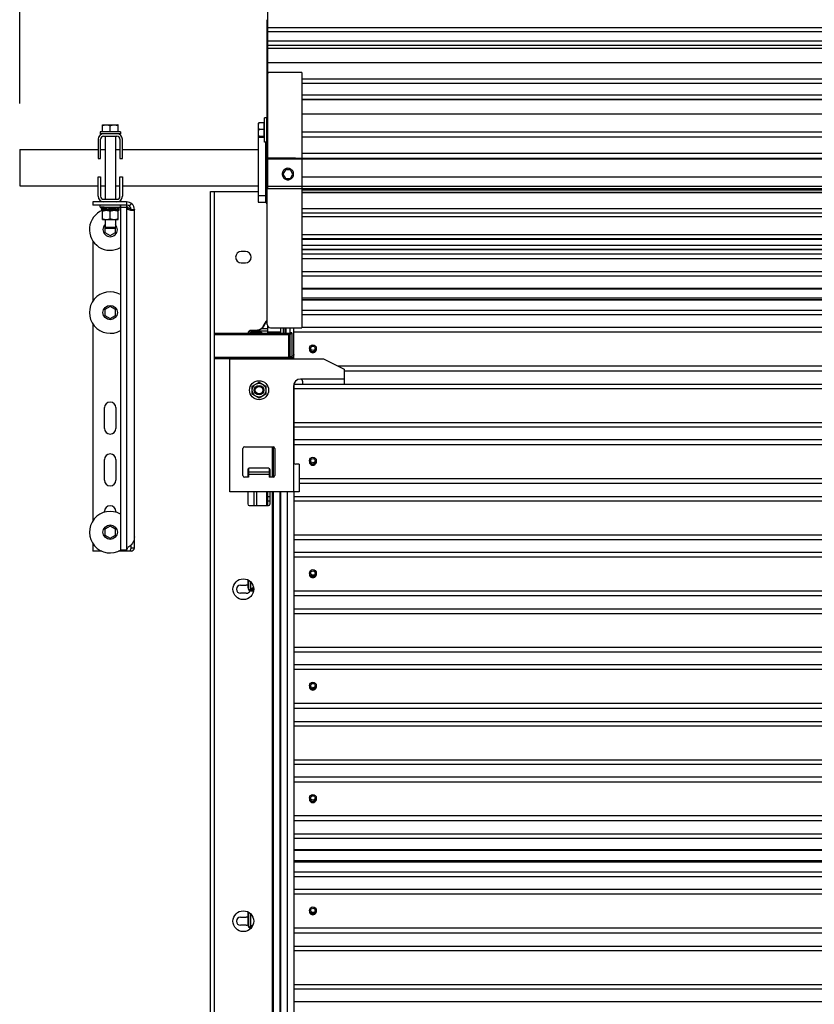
# Model space of a CAD drawing. Header units: inches. Extents: x 170 to 197.4, y 234.4 to 247.7.
# Tile 5 of 21: x 176.6 to 177.7, y 243.6 to 245. Entities that reach past the tile are written whole.
import ezdxf

# ---------------------------------------------------------------- set-up
doc = ezdxf.new("R2010")
doc.units = ezdxf.units.IN
doc.header["$LTSCALE"] = 0.25
doc.header["$MEASUREMENT"] = 0
doc.layers.add('780CD', color=7, linetype='Continuous')
doc.layers.add('ANNOTATIONS', color=1, linetype='Continuous')
doc.styles.add('ARIAL', font='arial.ttf', dxfattribs={"height": 0.09375})
doc.styles.get("Standard").update_dxf_attribs({"font": 'romans.shx'})
doc.dimstyles.new('DIMSTYLE_6', dxfattribs={"dimtxt": 0.0625, "dimasz": 0.15, "dimexe": 0.18, "dimexo": 0.0625, "dimgap": 0.09, "dimtad": 0, "dimtih": 1, "dimtoh": 1, "dimlfac": 26.666667, "dimzin": 4, "dimdsep": 46, "dimtxsty": 'Standard', "dimcen": 0.09, "dimadec": 0, "dimazin": 0, "dimtp": 0.01, "dimtm": 0.01, "dimtfac": 1, "dimtofl": 0, "dimtmove": 0, "dimatfit": 3, "dimfxl": 1, "dimtolj": 1, "dimtzin": 4, "dimarcsym": 0})

# ---------------------------------------------------------------- blocks, each defined once
blk = doc.blocks.new('*D7')
at = {"layer": 'ANNOTATIONS', "color": 0, "linetype": 'Continuous', "lineweight": -2, "transparency": 16777216}
for p, q in [((176.6376, 244.8372), (176.6376, 245.8185)), ((181.8876, 244.8372), (181.8876, 245.8185)), ((176.7876, 245.6385), (178.4734, 245.6385)), ((181.7376, 245.6385), (180.0519, 245.6385))]:
    blk.add_line(p, q, dxfattribs=at)
at = {"layer": 'ANNOTATIONS', "color": 0, "linetype": 'Continuous', "transparency": 16777216}
for points in [[(176.7876, 245.6635), (176.7876, 245.6135), (176.6376, 245.6385)], [(181.7376, 245.6635), (181.7376, 245.6135), (181.8876, 245.6385)]]:
    blk.add_solid(points, dxfattribs=at)
at = {"layer": 'defpoints', "color": 0, "linetype": 'Continuous', "transparency": 16777216}
for p in [(181.8876, 245.6385), (176.6376, 244.7747), (181.8876, 244.7747)]:
    blk.add_point(p, dxfattribs=at)
at = {"layer": 'ANNOTATIONS', "color": 0, "linetype": 'Continuous', "transparency": 16777216, "insert": (179.2626, 245.6385), "char_height": 0.09375, "attachment_point": 5, "style": 'ARIAL'}
blk.add_mtext('\\A1;OPENING WIDTH + 20"        ', dxfattribs=at)

msp = doc.modelspace()

# ---------------------------------------------------------------- linework, layer by layer
at = {"layer": '780CD', "linetype": 'Continuous'}
for p, q in [((176.974, 244.72147), (176.974, 245.12602)), ((176.97297, 244.53762), (176.97297, 244.95083)), ((181.55125, 244.93988), (176.974, 244.93988)), ((181.55125, 244.93457), (176.974, 244.93457)), ((181.55125, 244.92174), (176.974, 244.92174)), ((181.55125, 244.91607), (176.974, 244.91607)), ((176.974, 244.91243), (181.55125, 244.91243)), ((176.974, 244.89273), (181.55125, 244.89273)), ((177.01984, 244.87915), (177.01984, 244.53322)), ((179.25325, 244.87038), (177.01984, 244.87038)), ((179.25325, 244.86418), (177.01984, 244.86418)), ((179.25325, 244.8485), (177.01984, 244.8485)), ((179.25325, 244.8427), (177.01984, 244.8427)), ((177.01984, 244.84245), (179.25325, 244.84245)), ((177.01984, 244.82315), (179.25325, 244.82315)), ((176.74973, 244.80829), (176.74982, 244.80834)), ((176.74973, 244.79922), (176.74973, 244.80829)), ((176.74982, 244.80834), (176.77082, 244.80834)), ((176.76032, 244.79922), (176.76032, 244.80736)), ((176.77091, 244.80829), (176.77082, 244.80834)), ((176.77091, 244.79922), (176.77091, 244.80829)), ((176.96118, 244.81061), (176.96112, 244.8105)), ((176.96112, 244.79187), (176.96112, 244.8105)), ((176.96903, 244.811), (176.96198, 244.811)), ((176.96903, 244.79137), (176.96903, 244.811)), ((176.96903, 244.81056), (176.96959, 244.81056)), ((176.96959, 244.78478), (176.96959, 244.81759)), ((176.9727, 244.81759), (176.96959, 244.81759)), ((176.9727, 244.78478), (176.9727, 244.81759)), ((176.9727, 244.80704), (176.97297, 244.80704)), ((176.74656, 244.79866), (176.74656, 244.79622)), ((176.77408, 244.79866), (176.74656, 244.79866)), ((176.75131, 244.79622), (176.74656, 244.79622)), ((176.74973, 244.79922), (176.77091, 244.79922)), ((176.74978, 244.79922), (176.74978, 244.79866)), ((176.76932, 244.79622), (176.75132, 244.79622)), ((176.75132, 244.79285), (176.76932, 244.79285)), ((176.75329, 244.79285), (176.75329, 244.70735)), ((176.76735, 244.79285), (176.76735, 244.70735)), ((176.77408, 244.79622), (176.76933, 244.79622)), ((176.77086, 244.79922), (176.77086, 244.79866)), ((176.77408, 244.79866), (176.77408, 244.79622)), ((176.96097, 244.79675), (176.96097, 244.70345)), ((176.96097, 244.79675), (176.96112, 244.79675)), ((176.96903, 244.8021), (176.96198, 244.8021)), ((176.96903, 244.79232), (176.96198, 244.79232)), ((176.9727, 244.79532), (176.97297, 244.79532)), ((179.25325, 244.79839), (177.01984, 244.79839)), ((176.74382, 244.78872), (176.74382, 244.76247)), ((176.7472, 244.76247), (176.7472, 244.78872)), ((176.77345, 244.78872), (176.77345, 244.76247)), ((176.77682, 244.76247), (176.77682, 244.78872)), ((176.96118, 244.79176), (176.96112, 244.79187)), ((176.96903, 244.79137), (176.96198, 244.79137)), ((176.96903, 244.79181), (176.96959, 244.79181)), ((176.9727, 244.78478), (176.96959, 244.78478)), ((176.97072, 244.78478), (176.97072, 244.70345)), ((179.25325, 244.79181), (177.01984, 244.79181)), ((176.63762, 244.77472), (176.63762, 244.72548)), ((176.63762, 244.77472), (176.74382, 244.77472)), ((176.7472, 244.77472), (176.75329, 244.77472)), ((176.76735, 244.77472), (176.77345, 244.77472)), ((176.77682, 244.77472), (176.96097, 244.77472)), ((179.25325, 244.76962), (177.01984, 244.76962)), ((176.74382, 244.76247), (176.7472, 244.76247)), ((176.77345, 244.76247), (176.77682, 244.76247)), ((176.974, 244.76371), (177.0115, 244.76371)), ((179.25325, 244.76258), (176.974, 244.76258)), ((176.974, 244.76234), (179.25325, 244.76234)), ((177.0115, 244.76371), (177.0115, 244.76275)), ((176.99771, 244.7475), (176.99433, 244.74164)), ((176.99771, 244.74734), (176.99433, 244.74148)), ((176.99433, 244.74164), (176.99433, 244.74148)), ((176.99433, 244.74148), (176.99771, 244.73563)), ((176.99771, 244.7475), (176.99771, 244.74734)), ((177.00447, 244.7475), (176.99771, 244.7475)), ((177.00447, 244.74734), (176.99771, 244.74734)), ((177.00447, 244.7475), (177.00447, 244.74734)), ((177.00786, 244.74164), (177.00447, 244.7475)), ((177.00786, 244.74148), (177.00447, 244.74734)), ((177.00447, 244.73563), (177.00786, 244.74148)), ((177.00786, 244.74164), (177.00786, 244.74148)), ((176.74382, 244.71147), (176.74382, 244.73772)), ((176.74382, 244.73772), (176.7472, 244.73772)), ((176.7472, 244.73772), (176.7472, 244.71147)), ((176.77345, 244.71147), (176.77345, 244.73772)), ((176.77345, 244.73772), (176.77682, 244.73772)), ((176.77682, 244.73772), (176.77682, 244.71147)), ((176.99771, 244.73563), (177.00447, 244.73563)), ((177.01984, 244.73773), (179.25325, 244.73773)), ((176.63762, 244.72548), (176.74382, 244.72548)), ((176.7472, 244.72548), (176.75329, 244.72548)), ((176.76735, 244.72548), (176.77345, 244.72548)), ((176.77682, 244.72548), (176.96097, 244.72548)), ((176.89618, 239.90388), (176.89618, 244.71794)), ((176.89618, 244.71794), (176.96097, 244.71794)), ((176.90181, 239.90388), (176.90181, 244.71794)), ((179.25325, 244.72462), (176.974, 244.72462)), ((179.25325, 244.72147), (176.974, 244.72147)), ((179.25325, 244.71974), (177.01984, 244.71974)), ((179.25325, 244.71679), (177.01984, 244.71679)), ((177.01984, 244.7166), (179.25325, 244.7166)), ((176.73681, 244.70388), (176.73681, 244.69938)), ((176.78256, 244.70388), (176.73681, 244.70388)), ((176.78256, 244.69938), (176.73681, 244.69938)), ((176.74656, 244.69694), (176.74656, 244.69938)), ((176.75132, 244.70735), (176.76932, 244.70735)), ((176.76932, 244.70397), (176.75132, 244.70397)), ((176.75329, 244.70397), (176.75329, 244.70388)), ((176.76735, 244.70397), (176.76735, 244.70388)), ((176.77408, 244.69694), (176.77408, 244.69938)), ((176.77431, 244.69935), (176.77431, 244.23232)), ((176.78256, 244.70388), (176.78256, 244.69938)), ((176.78256, 244.69935), (176.78256, 244.23044)), ((176.78634, 244.69804), (176.78918, 244.70153)), ((176.97072, 244.71189), (176.96097, 244.71189)), ((176.96097, 244.70345), (176.97072, 244.70345)), ((176.97297, 244.71004), (176.97295, 244.71028)), ((176.74656, 244.69694), (176.77408, 244.69694)), ((176.74806, 244.69621), (176.74806, 244.69434)), ((176.74977, 244.69252), (176.74982, 244.69256)), ((176.74977, 244.67995), (176.74977, 244.69252)), ((176.74982, 244.69256), (176.77221, 244.69256)), ((176.75329, 244.69694), (176.75329, 244.69643)), ((176.75329, 244.69354), (176.75329, 244.69256)), ((176.76032, 244.68089), (176.76032, 244.69158)), ((176.76735, 244.69694), (176.76735, 244.6956)), ((176.76735, 244.69272), (176.76735, 244.69256)), ((176.76748, 244.69694), (176.76748, 244.69574)), ((176.77088, 244.69252), (176.77082, 244.69256)), ((176.77088, 244.67995), (176.77088, 244.69252)), ((176.7712, 244.69537), (176.77221, 244.69537)), ((176.77258, 244.69574), (176.77258, 244.69694)), ((176.77258, 244.69574), (176.77258, 244.69574)), ((176.77258, 244.69293), (176.77258, 244.69481)), ((176.78256, 244.69617), (176.77431, 244.69617)), ((176.78421, 244.69347), (176.7835, 244.69662)), ((176.78856, 244.69338), (176.79306, 244.69338)), ((176.79306, 244.2351), (176.79306, 244.69338)), ((177.01984, 244.69479), (179.25325, 244.69479)), ((179.25325, 244.68873), (177.01984, 244.68873)), ((176.74982, 244.67992), (176.74977, 244.67995)), ((176.74982, 244.67992), (176.77082, 244.67992)), ((176.75329, 244.67992), (176.75329, 244.66915)), ((176.76735, 244.67992), (176.76735, 244.66915)), ((176.77082, 244.67992), (176.77088, 244.67995)), ((179.25325, 244.68342), (177.01984, 244.68342)), ((176.75329, 244.67048), (176.75322, 244.67044)), ((176.75322, 244.67044), (176.75322, 244.66232)), ((176.75322, 244.66232), (176.76025, 244.65826)), ((176.75329, 244.66915), (176.75446, 244.66797)), ((176.76735, 244.66915), (176.75329, 244.66915)), ((176.76618, 244.66797), (176.75446, 244.66797)), ((176.76025, 244.65826), (176.76728, 244.66232)), ((176.76735, 244.66915), (176.76618, 244.66797)), ((176.76728, 244.66232), (176.76728, 244.66907)), ((179.25325, 244.65926), (177.01984, 244.65926)), ((176.73681, 244.65088), (176.73681, 244.56938)), ((179.25325, 244.65359), (177.01984, 244.65359)), ((177.01984, 244.65345), (179.25325, 244.65345)), ((176.94358, 244.63657), (176.93786, 244.63657)), ((177.01984, 244.64543), (179.25325, 244.64543)), ((179.25325, 244.63944), (177.01984, 244.63944)), ((177.01984, 244.63917), (179.25325, 244.63917)), ((179.25325, 244.63323), (177.01984, 244.63323)), ((176.93786, 244.62119), (176.94358, 244.62119)), ((179.25325, 244.6267), (177.01984, 244.6267)), ((179.25325, 244.60909), (177.01984, 244.60909)), ((179.25325, 244.603), (177.01984, 244.603)), ((177.01984, 244.58679), (179.25325, 244.58679)), ((179.25325, 244.58561), (177.01984, 244.58561)), ((179.25325, 244.57353), (177.01984, 244.57353)), ((177.01984, 244.5716), (179.25325, 244.5716)), ((177.01984, 244.571), (179.25325, 244.571)), ((176.76025, 244.562), (176.75322, 244.55794)), ((176.75322, 244.55794), (176.75322, 244.54982)), ((176.76728, 244.55794), (176.76025, 244.562)), ((176.76728, 244.54982), (176.76728, 244.55794)), ((177.01984, 244.55732), (179.25325, 244.55732)), ((176.75322, 244.54982), (176.76025, 244.54576)), ((176.76025, 244.54576), (176.76728, 244.54982)), ((176.97139, 244.54186), (176.9673, 244.53482)), ((176.97204, 244.54201), (176.96795, 244.53498)), ((177.01984, 244.55122), (179.25325, 244.55122)), ((176.73681, 244.53838), (176.73681, 244.27173)), ((177.0018, 244.52542), (176.90181, 244.52542)), ((176.94963, 244.52845), (176.94926, 244.5291)), ((176.974, 244.52845), (176.94963, 244.52845)), ((176.95104, 244.52542), (176.95104, 244.52713)), ((176.95104, 244.52713), (176.96532, 244.52713)), ((176.9515, 244.52905), (176.9515, 244.5297)), ((176.95862, 244.5297), (176.9515, 244.5297)), ((176.95862, 244.52905), (176.9515, 244.52905)), ((176.95406, 244.52618), (176.96235, 244.52618)), ((176.95862, 244.52905), (176.95862, 244.5297)), ((176.974, 244.53163), (176.96495, 244.53163)), ((176.96532, 244.52713), (176.96532, 244.52542)), ((176.974, 244.52542), (176.974, 244.5348)), ((176.97555, 244.53361), (176.974, 244.53361)), ((176.99172, 244.52709), (176.974, 244.52709)), ((176.97737, 244.53322), (177.01984, 244.53322)), ((176.99172, 244.52542), (176.99172, 244.53322)), ((176.99509, 244.52542), (176.99509, 244.53326)), ((176.99715, 244.53322), (176.99715, 244.52542)), ((176.99865, 244.52542), (176.99865, 244.53322)), ((177.0018, 244.52542), (177.0018, 244.49284)), ((177.00634, 244.52628), (177.00353, 244.52628)), ((177.004, 244.49435), (177.004, 244.53322)), ((177.00634, 244.52628), (177.00634, 244.49511)), ((177.00934, 244.49107), (177.00934, 244.53322)), ((181.5174, 244.52709), (177.00934, 244.52709)), ((179.25325, 244.53361), (177.01984, 244.53361)), ((176.90181, 244.52401), (177.0018, 244.52401)), ((177.00634, 244.49284), (176.90181, 244.49284)), ((176.90181, 244.49144), (176.9801, 244.49144)), ((176.92243, 244.31107), (176.92243, 244.49107)), ((176.92243, 244.49107), (177.04918, 244.49107)), ((176.9801, 244.49107), (176.9801, 244.49255)), ((176.98178, 244.49107), (176.98178, 244.49257)), ((176.99069, 244.49107), (176.99069, 244.49267)), ((176.99154, 244.49107), (176.99154, 244.49268)), ((177.00072, 244.49107), (177.00072, 244.49278)), ((177.00607, 244.49434), (177.00573, 244.49398)), ((177.00634, 244.49425), (177.00599, 244.49425)), ((177.00667, 244.49471), (177.00626, 244.49461)), ((177.00634, 244.49284), (177.00634, 244.49425)), ((177.00634, 244.49294), (177.00934, 244.49294)), ((177.04918, 244.49107), (177.07731, 244.47701)), ((181.45614, 244.48111), (177.0691, 244.48111)), ((177.07731, 244.47701), (177.07731, 244.45623)), ((181.44793, 244.47459), (177.07731, 244.47459)), ((176.95259, 244.45405), (176.96196, 244.45946)), ((176.96196, 244.45946), (176.97133, 244.45405)), ((177.07731, 244.46369), (177.01806, 244.46369)), ((177.02106, 244.46069), (177.02106, 244.45623)), ((176.95259, 244.44323), (176.95259, 244.45405)), ((176.97133, 244.45405), (176.97133, 244.44323)), ((177.00868, 244.45432), (177.00868, 244.31107)), ((177.00934, 244.45756), (177.00934, 244.34972)), ((177.00934, 244.45698), (177.02106, 244.45698)), ((177.00934, 244.45088), (181.51656, 244.45088)), ((177.07731, 244.45623), (177.02106, 244.45623)), ((177.07731, 244.45698), (181.44793, 244.45698)), ((176.96196, 244.43782), (176.95259, 244.44323)), ((176.97133, 244.44323), (176.96196, 244.43782)), ((176.75263, 244.39685), (176.75263, 244.42497)), ((176.76786, 244.42497), (176.76786, 244.39685)), ((177.00934, 244.40492), (181.51656, 244.40492)), ((177.00934, 244.39882), (181.51656, 244.39882)), ((181.51656, 244.38121), (177.00934, 244.38121)), ((176.94025, 244.33286), (176.94025, 244.36961)), ((176.9425, 244.37186), (176.98112, 244.37186)), ((176.9801, 244.33061), (176.9801, 244.37186)), ((176.98178, 244.33071), (176.98178, 244.37175)), ((176.98337, 244.36961), (176.98337, 244.33286)), ((181.51656, 244.37469), (177.00934, 244.37469)), ((176.75263, 244.32654), (176.75263, 244.35466)), ((176.76786, 244.35466), (176.76786, 244.32654)), ((176.94658, 244.34051), (176.94658, 244.33061)), ((176.947, 244.34181), (176.947, 244.33342)), ((176.94775, 244.34247), (176.94775, 244.33061)), ((176.97479, 244.34276), (176.94883, 244.34276)), ((176.97587, 244.34247), (176.97587, 244.33061)), ((176.97704, 244.33061), (176.97704, 244.34051)), ((177.01615, 244.34857), (177.01168, 244.34857)), ((177.01615, 244.34857), (177.01615, 244.31107)), ((176.94775, 244.33061), (176.9425, 244.33061)), ((176.94775, 244.33342), (176.947, 244.33342)), ((176.97587, 244.33754), (176.94775, 244.33754)), ((176.97587, 244.33436), (176.94775, 244.33436)), ((176.98112, 244.33061), (176.97587, 244.33061)), ((181.5091, 244.32871), (177.01615, 244.32871)), ((181.5091, 244.32219), (177.01615, 244.32219)), ((177.01615, 244.31107), (176.92243, 244.31107)), ((176.94658, 244.31107), (176.94658, 244.29438)), ((176.9552, 244.29213), (176.9552, 244.31107)), ((176.9591, 244.29213), (176.9591, 244.31107)), ((176.97276, 244.29213), (176.97276, 244.31107)), ((176.974, 244.29213), (176.974, 244.31107)), ((176.974, 244.30458), (176.97704, 244.30458)), ((176.97704, 244.29438), (176.97704, 244.31107)), ((176.9801, 239.90388), (176.9801, 244.31107)), ((176.98178, 239.90388), (176.98178, 244.31107)), ((176.99069, 239.90388), (176.99069, 244.31107)), ((176.99154, 239.90388), (176.99154, 244.31107)), ((177.00072, 239.90388), (177.00072, 244.31107)), ((177.00934, 244.31107), (177.00934, 239.90388)), ((177.00934, 244.30458), (181.5174, 244.30458)), ((176.94883, 244.29213), (176.97479, 244.29213)), ((176.974, 244.29848), (176.97704, 244.29848)), ((177.00934, 244.29848), (181.5174, 244.29848)), ((176.75263, 244.28328), (176.75263, 244.28435)), ((176.76786, 244.28435), (176.76786, 244.28328)), ((176.76025, 244.26434), (176.75322, 244.26028)), ((176.75322, 244.26028), (176.75322, 244.25217)), ((176.76728, 244.26028), (176.76025, 244.26434)), ((176.76728, 244.25217), (176.76728, 244.26028)), ((176.75322, 244.25217), (176.76025, 244.24811)), ((176.76025, 244.24811), (176.76728, 244.25217)), ((177.00934, 244.25252), (181.5174, 244.25252)), ((177.00934, 244.24642), (181.5174, 244.24642)), ((176.73681, 244.24072), (176.73681, 244.23044)), ((176.77431, 244.23232), (176.78256, 244.23232)), ((176.78856, 244.2351), (176.78856, 244.23892)), ((176.78856, 244.2351), (176.79306, 244.2351)), ((176.74909, 244.23044), (176.73681, 244.23044)), ((176.78918, 244.23044), (176.7714, 244.23044)), ((181.5174, 244.22881), (177.00934, 244.22881)), ((181.5174, 244.22229), (177.00934, 244.22229)), ((176.9368, 244.18432), (176.94467, 244.18432)), ((176.947, 244.19143), (176.947, 244.18102)), ((176.94775, 244.18102), (176.947, 244.18102)), ((176.94775, 244.19106), (176.94775, 244.18102)), ((176.95104, 244.17908), (176.95104, 244.18839)), ((176.95477, 244.17908), (176.95104, 244.17908)), ((176.9547, 244.18004), (176.95406, 244.18004)), ((176.94467, 244.17344), (176.9368, 244.17344)), ((176.94963, 244.17776), (176.94926, 244.17711)), ((176.95471, 244.17776), (176.94963, 244.17776)), ((176.9515, 244.17717), (176.9515, 244.17652)), ((176.9515, 244.17717), (176.95467, 244.17717)), ((176.9515, 244.17652), (176.95455, 244.17652)), ((181.5174, 244.17631), (177.00934, 244.17631)), ((181.5174, 244.16979), (177.00934, 244.16979)), ((177.00934, 244.15218), (181.5174, 244.15218)), ((177.00934, 244.14608), (181.5174, 244.14608)), ((177.00934, 244.10012), (181.5174, 244.10012)), ((177.00934, 244.09402), (181.5174, 244.09402)), ((181.5174, 244.07641), (177.00934, 244.07641)), ((181.5174, 244.06989), (177.00934, 244.06989)), ((181.5174, 244.02391), (177.00934, 244.02391)), ((181.5174, 244.01739), (177.00934, 244.01739)), ((177.00934, 243.99978), (181.5174, 243.99978)), ((177.00934, 243.99368), (181.5174, 243.99368)), ((177.00934, 243.94772), (181.5174, 243.94772)), ((177.00934, 243.94162), (181.5174, 243.94162)), ((181.5174, 243.92401), (177.00934, 243.92401)), ((181.5174, 243.91749), (177.00934, 243.91749)), ((181.5174, 243.87151), (177.00934, 243.87151)), ((181.5174, 243.86499), (177.00934, 243.86499)), ((177.00934, 243.84738), (181.5174, 243.84738)), ((177.00934, 243.84128), (181.5174, 243.84128)), ((177.00934, 243.82597), (181.5174, 243.82597)), ((177.00934, 243.82507), (181.5174, 243.82507)), ((177.00934, 243.81108), (181.5174, 243.81108)), ((177.00934, 243.80988), (181.5174, 243.80988)), ((177.00934, 243.80928), (181.5174, 243.80928)), ((177.00934, 243.7956), (181.5174, 243.7956)), ((177.00934, 243.7895), (181.5174, 243.7895)), ((181.5174, 243.7719), (177.00934, 243.7719)), ((181.5174, 243.76537), (177.00934, 243.76537)), ((176.947, 243.74143), (176.947, 243.72382)), ((176.94775, 243.74106), (176.94775, 243.72382)), ((176.95104, 243.72188), (176.95104, 243.73839)), ((176.9368, 243.73432), (176.94467, 243.73432)), ((176.94467, 243.72344), (176.9368, 243.72344)), ((176.94775, 243.72382), (176.947, 243.72382)), ((176.94963, 243.72056), (176.94926, 243.71991)), ((176.95204, 243.72056), (176.94963, 243.72056)), ((176.95291, 243.72188), (176.95104, 243.72188)), ((176.9515, 243.71997), (176.9515, 243.71989)), ((176.9515, 243.71997), (176.95156, 243.71997)), ((181.5174, 243.71939), (177.00934, 243.71939)), ((181.5174, 243.71287), (177.00934, 243.71287)), ((177.00934, 243.69526), (181.5174, 243.69526)), ((177.00934, 243.68916), (181.5174, 243.68916)), ((177.00934, 243.6432), (181.5174, 243.6432)), ((177.00934, 243.6371), (181.5174, 243.6371)), ((181.5174, 243.6195), (177.00934, 243.6195))]:
    msp.add_line(p, q, dxfattribs=at)
at = {"layer": '780CD'}
msp.add_line((177.01984, 244.87915), (176.974, 244.87915), dxfattribs=at)
at = {"layer": '780CD', "linetype": 'Continuous'}
for points in [[(177.00109, 244.7494), (176.99999, 244.74932), (176.9989, 244.74908), (176.99787, 244.7487), (176.99689, 244.74817), (176.99601, 244.7475), (176.99522, 244.74672), (176.99456, 244.74583), (176.99403, 244.74486), (176.99364, 244.74383), (176.99341, 244.74274), (176.99333, 244.74164)], [(176.99333, 244.74164), (176.99341, 244.74054), (176.99364, 244.73945), (176.99403, 244.73842), (176.99456, 244.73745), (176.99522, 244.73656), (176.99601, 244.73578), (176.99689, 244.73511), (176.99787, 244.73458), (176.9989, 244.7342), (176.99999, 244.73396), (177.00109, 244.73388)], [(177.00885, 244.74164), (177.00877, 244.74274), (177.00854, 244.74383), (177.00815, 244.74486), (177.00762, 244.74583), (177.00696, 244.74672), (177.00617, 244.7475), (177.00529, 244.74817), (177.00432, 244.7487), (177.00328, 244.74908), (177.0022, 244.74932), (177.00109, 244.7494)], [(177.00109, 244.73388), (177.0022, 244.73396), (177.00328, 244.7342), (177.00432, 244.73458), (177.00529, 244.73511), (177.00617, 244.73578), (177.00696, 244.73656), (177.00762, 244.73745), (177.00815, 244.73842), (177.00854, 244.73945), (177.00877, 244.74054), (177.00885, 244.74164)], [(176.97295, 244.71028), (176.97289, 244.71052), (176.97279, 244.71075), (176.97266, 244.71096), (176.9725, 244.71117), (176.97231, 244.71135), (176.97209, 244.71151), (176.97184, 244.71164), (176.97158, 244.71175), (176.9713, 244.71182), (176.97101, 244.71187), (176.97072, 244.71189)], [(177.00353, 244.52628), (177.0035, 244.52613), (177.00342, 244.52599), (177.0033, 244.52585), (177.00312, 244.52573), (177.00291, 244.52562), (177.00267, 244.52554), (177.00239, 244.52547), (177.0021, 244.52543), (177.0018, 244.52542)], [(177.00634, 244.52628), (177.00627, 244.52589), (177.00607, 244.52551), (177.00573, 244.52515), (177.00528, 244.52482), (177.00472, 244.52454), (177.00407, 244.52432)], [(177.00407, 244.52432), (177.00336, 244.52415), (177.00259, 244.52405), (177.0018, 244.52401)], [(177.00336, 244.49298), (177.00259, 244.49288), (177.0018, 244.49284)], [(177.00573, 244.49398), (177.00528, 244.49365), (177.00472, 244.49337), (177.00407, 244.49315), (177.00336, 244.49298)], [(177.00634, 244.49511), (177.00627, 244.49472), (177.00607, 244.49434)], [(177.00934, 244.49702), (177.00926, 244.49656), (177.00902, 244.49611), (177.00862, 244.49569), (177.00809, 244.4953), (177.00743, 244.49498), (177.00667, 244.49471)]]:
    msp.add_lwpolyline(points, dxfattribs=at)
for centre, radius in [((176.76025, 244.55388), 0.00975), ((177.03493, 244.50551), 0.00469), ((177.03493, 244.50551), 0.00293), ((176.96196, 244.44864), 0.0129), ((176.96196, 244.44864), 0.00932), ((176.96196, 244.44864), 0.00645), ((176.96196, 244.44864), 0.00586), ((176.96196, 244.44864), 0.00511), ((177.03493, 244.35311), 0.00469), ((177.03493, 244.35311), 0.00293), ((176.76025, 244.25622), 0.00975), ((177.03493, 244.20071), 0.00469), ((176.94072, 244.17888), 0.01406), ((177.03493, 244.20071), 0.00293), ((177.03493, 244.04831), 0.00469), ((177.03493, 244.04831), 0.00293), ((177.03493, 243.89591), 0.00469), ((177.03493, 243.89591), 0.00293), ((176.94072, 243.72888), 0.01406), ((177.03493, 243.74351), 0.00469), ((177.03493, 243.74351), 0.00293)]:
    msp.add_circle(centre, radius, dxfattribs=at)
for centre, radius, start, end in [((176.75132, 244.78872), 0.0075, 90, 180), ((176.75132, 244.78872), 0.00413, 90, 180), ((176.76932, 244.78872), 0.0075, 0, 90), ((176.76932, 244.78872), 0.00413, 0, 90), ((176.75132, 244.71147), 0.0075, 180, 270), ((176.75132, 244.71147), 0.00413, 180, 270), ((176.76932, 244.71147), 0.00413, 270, 0), ((176.76932, 244.71147), 0.0075, 270, 0), ((176.78256, 244.69338), 0.0105, 0, 90), ((176.78256, 244.69338), 0.006, 0, 90), ((176.97072, 244.7012), 0.00225, 0, 90), ((176.76025, 244.66638), 0.02813, 111.92789, 300.07409), ((176.76025, 244.66638), 0.02813, 104.62278, 111.72159), ((176.76025, 244.66638), 0.00975, 135.66256, 43.08835), ((176.93786, 244.62888), 0.00769, 90, 270), ((176.94358, 244.62888), 0.00769, 270, 90), ((176.76025, 244.55388), 0.02813, 59.92591, 300.07409), ((176.9515, 244.5252), 0.0045, 90, 177.00344), ((176.9515, 244.5252), 0.00375, 119.87004, 176.39622), ((176.97737, 244.53762), 0.00441, 180, 270), ((177.03493, 244.5041), 0.00476, 168.37467, 11.62533), ((177.03493, 244.50551), 0.00497, 196.38032, 343.61968), ((177.01806, 244.45432), 0.00937, 90, 180), ((177.01806, 244.46069), 0.003, 0, 90), ((176.76025, 244.42497), 0.00762, 0, 180), ((176.76025, 244.39685), 0.00762, 180, 0), ((176.9425, 244.36961), 0.00225, 90, 180), ((176.98112, 244.36961), 0.00225, 0, 90), ((176.76025, 244.35466), 0.00762, 0, 180), ((177.03493, 244.3517), 0.00476, 168.37467, 11.62533), ((176.94883, 244.34051), 0.00225, 90, 180), ((176.97479, 244.34051), 0.00225, 0, 90), ((177.01168, 244.35157), 0.003, 180, 270), ((177.03493, 244.35311), 0.00497, 196.38032, 343.61968), ((176.76025, 244.32654), 0.00762, 180, 0), ((176.9425, 244.33286), 0.00225, 180, 270), ((176.9515, 244.33342), 0.0045, 180, 213.46926), ((176.98112, 244.33286), 0.00225, 270, 0), ((176.76025, 244.28435), 0.00762, 0, 180), ((176.94883, 244.29438), 0.00225, 180, 270), ((176.97479, 244.29438), 0.00225, 270, 0), ((176.76025, 244.25622), 0.02813, 59.92591, 301.67069), ((177.03493, 244.1993), 0.00476, 168.37467, 11.62533), ((177.03493, 244.20071), 0.00497, 196.38032, 343.61968), ((176.9368, 244.17888), 0.00544, 90, 270), ((176.94467, 244.17888), 0.00544, 64.63568, 90), ((176.9515, 244.18102), 0.0045, 180, 270), ((176.9515, 244.18102), 0.00375, 180, 240.12996), ((176.94467, 244.17888), 0.00544, 270, 338.45945), ((177.03493, 244.0469), 0.00476, 168.37467, 11.62533), ((177.03493, 244.04831), 0.00497, 196.38032, 343.61968), ((177.03493, 243.8945), 0.00476, 168.37467, 11.62533), ((177.03493, 243.89591), 0.00497, 196.38032, 343.61968), ((177.03493, 243.74238), 0.00476, 169.47692, 10.52308), ((177.03493, 243.74351), 0.00497, 196.38032, 343.61968), ((176.9368, 243.72888), 0.00544, 90, 270), ((176.94467, 243.72888), 0.00544, 64.63568, 90), ((176.94467, 243.72888), 0.00544, 270, 295.36432), ((176.9515, 243.72382), 0.0045, 180, 264.01342), ((176.9515, 243.72382), 0.00375, 180, 240.12996)]:
    msp.add_arc(centre, radius, start, end, dxfattribs=at)
for points in [[(176.974, 244.87826), (176.97374, 244.87806), (176.97351, 244.87784), (176.97331, 244.87761), (176.97316, 244.87738), (176.97305, 244.87713), (176.97299, 244.87688), (176.97297, 244.87663)], [(176.97297, 244.87663), (176.97299, 244.87688), (176.97307, 244.87715), (176.97319, 244.87741), (176.97336, 244.87766), (176.97358, 244.87791), (176.97385, 244.87813), (176.97399, 244.87824)], [(176.97297, 244.8766), (176.97297, 244.87663)], [(176.74973, 244.80736), (176.75096, 244.80774), (176.75214, 244.80802), (176.7533, 244.80821), (176.75445, 244.8083), (176.75561, 244.8083), (176.75676, 244.80821), (176.75792, 244.80802), (176.7591, 244.80774), (176.76032, 244.80736)], [(176.76032, 244.80736), (176.76155, 244.80774), (176.76273, 244.80802), (176.76389, 244.80821), (176.76504, 244.8083), (176.76619, 244.8083), (176.76735, 244.80821), (176.76851, 244.80802), (176.76969, 244.80774), (176.77091, 244.80736)], [(176.96114, 244.80655), (176.96117, 244.80743), (176.96128, 244.80831), (176.96145, 244.80919), (176.96168, 244.81008), (176.96198, 244.811)], [(176.96114, 244.80653), (176.96114, 244.80655)], [(176.96198, 244.8021), (176.96168, 244.80303), (176.96145, 244.80392), (176.96128, 244.8048), (176.96117, 244.80568), (176.96114, 244.80653)], [(176.96198, 244.811), (176.96166, 244.81089), (176.96141, 244.81078), (176.96124, 244.81068), (176.96117, 244.8106)], [(176.96198, 244.79232), (176.96166, 244.79345), (176.96141, 244.79454), (176.96124, 244.79561), (176.96116, 244.79668), (176.96116, 244.79775), (176.96124, 244.79881), (176.96141, 244.79989), (176.96166, 244.80097), (176.96198, 244.8021)], [(176.96116, 244.7919), (176.96124, 244.792), (176.96141, 244.79211), (176.96166, 244.79221), (176.96198, 244.79232)], [(176.96117, 244.79177), (176.96116, 244.79179), (176.96116, 244.7919)], [(176.96198, 244.79137), (176.96166, 244.79148), (176.96141, 244.79159), (176.96124, 244.79169), (176.96117, 244.79177)], [(176.7835, 244.69662), (176.78319, 244.69751), (176.78288, 244.69843), (176.78256, 244.69935)], [(176.752, 244.69694), (176.75178, 244.69693), (176.75147, 244.69691), (176.75118, 244.6969), (176.75091, 244.69688), (176.75065, 244.69687), (176.75041, 244.69685), (176.75019, 244.69683), (176.74998, 244.69682), (176.74978, 244.6968), (176.74961, 244.69679), (176.74944, 244.69677), (176.74929, 244.69676), (176.74916, 244.69675), (176.74903, 244.69673), (176.74892, 244.69672), (176.74882, 244.69671), (176.74873, 244.69669), (176.74865, 244.69668), (176.74857, 244.69666), (176.74851, 244.69665), (176.74845, 244.69664), (176.74839, 244.69662), (176.74833, 244.6966), (176.74827, 244.69657), (176.7482, 244.69652), (176.74812, 244.69643), (176.74807, 244.69629), (176.74806, 244.69621)], [(176.75329, 244.69578), (176.75322, 244.69579), (176.75253, 244.69582), (176.75188, 244.69585), (176.75128, 244.69588), (176.75072, 244.69591), (176.7502, 244.69594), (176.74974, 244.69598), (176.74933, 244.69601), (176.74897, 244.69604), (176.74867, 244.69607), (176.74843, 244.6961), (176.74825, 244.69613), (176.74813, 244.69617), (176.74807, 244.6962), (176.74806, 244.69621)], [(176.74806, 244.69434), (176.74807, 244.69425), (176.74813, 244.69412), (176.7482, 244.69403), (176.74827, 244.69398), (176.74833, 244.69395), (176.74839, 244.69393), (176.74845, 244.69391), (176.74851, 244.6939), (176.74857, 244.69389), (176.74864, 244.69387), (176.74872, 244.69386), (176.74881, 244.69385), (176.74891, 244.69383), (176.74902, 244.69382), (176.74914, 244.69381), (176.74927, 244.69379), (176.74941, 244.69378), (176.74956, 244.69376), (176.74973, 244.69375), (176.74991, 244.69374), (176.7501, 244.69372), (176.75031, 244.69371), (176.75054, 244.69369), (176.75078, 244.69368), (176.75103, 244.69366), (176.7513, 244.69364), (176.75158, 244.69363), (176.75188, 244.69361), (176.7522, 244.6936), (176.75253, 244.69358), (176.75288, 244.69356), (176.75324, 244.69354), (176.75329, 244.69354)], [(176.75329, 244.69391), (176.75322, 244.69391), (176.75253, 244.69394), (176.75188, 244.69397), (176.75128, 244.69401), (176.75072, 244.69404), (176.7502, 244.69407), (176.74974, 244.6941), (176.74933, 244.69413), (176.74897, 244.69416), (176.74867, 244.6942), (176.74843, 244.69423), (176.74825, 244.69426), (176.74813, 244.69429), (176.74807, 244.69432), (176.74806, 244.69434)], [(176.75316, 244.69617), (176.75296, 244.69618), (176.7523, 244.69622), (176.75169, 244.69625), (176.75112, 244.69628), (176.7506, 244.69631), (176.75014, 244.69634), (176.74972, 244.69638), (176.74936, 244.69641), (176.74906, 244.69644), (176.74881, 244.69647), (176.74863, 244.69651), (176.7485, 244.69654), (176.74844, 244.69657), (176.74844, 244.6966), (176.7485, 244.69664), (176.74863, 244.69667), (176.74881, 244.6967), (176.74906, 244.69673), (176.74936, 244.69677), (176.74972, 244.6968), (176.75014, 244.69683), (176.7506, 244.69686), (176.75112, 244.69689), (176.75169, 244.69693), (176.75201, 244.69694)], [(176.74977, 244.69158), (176.75099, 244.69195), (176.75216, 244.69223), (176.75332, 244.69242), (176.75447, 244.69251), (176.75562, 244.69251), (176.75677, 244.69242), (176.75793, 244.69223), (176.7591, 244.69195), (176.76032, 244.69158)], [(176.75329, 244.69642), (176.75327, 244.69643), (176.75306, 244.69647), (176.75291, 244.69651), (176.75281, 244.69655), (176.75278, 244.69659), (176.75281, 244.69663), (176.75291, 244.69667), (176.75306, 244.69671), (176.75327, 244.69675), (176.75329, 244.69675)], [(176.76032, 244.69588), (176.75996, 244.69591), (176.75944, 244.69594), (176.75894, 244.69597), (176.75845, 244.696), (176.75798, 244.69603), (176.75753, 244.69605), (176.7571, 244.69608), (176.75669, 244.69611), (176.7563, 244.69614), (176.75594, 244.69616), (176.7556, 244.69619), (176.75529, 244.69621), (176.755, 244.69624), (176.75473, 244.69626), (176.75448, 244.69628), (176.75426, 244.6963), (176.75405, 244.69633), (176.75386, 244.69635), (176.7537, 244.69637), (176.75355, 244.69639), (176.75342, 244.69641), (176.75331, 244.69642), (176.75321, 244.69644), (176.75313, 244.69646), (176.75307, 244.69647), (176.75303, 244.69649), (176.75303, 244.69649)], [(176.75329, 244.69617), (176.75316, 244.69617)], [(176.76032, 244.69588), (176.75998, 244.6959), (176.75931, 244.69594), (176.75864, 244.69598), (176.75799, 244.69602), (176.75736, 244.69607), (176.75675, 244.69611), (176.75617, 244.69615), (176.75562, 244.69619), (176.75511, 244.69623), (176.75465, 244.69627), (176.75422, 244.69631), (176.75385, 244.69635), (176.75353, 244.69639), (176.75329, 244.69642)], [(176.76032, 244.69588), (176.76011, 244.69589), (176.75925, 244.69592), (176.7584, 244.69596), (176.75756, 244.69599), (176.75673, 244.69602), (176.75592, 244.69605), (176.75514, 244.69609), (176.75438, 244.69612), (176.75365, 244.69615), (176.75329, 244.69617)], [(176.76735, 244.69524), (176.76707, 244.69525), (176.76633, 244.69528), (176.76556, 244.69531), (176.76476, 244.69534), (176.76395, 244.69537), (176.76311, 244.69541), (176.76226, 244.69544), (176.7614, 244.69547), (176.76054, 244.6955), (176.75967, 244.69553), (176.75881, 244.69556), (176.75796, 244.6956), (176.75711, 244.69563), (176.75629, 244.69566), (176.75548, 244.69569), (176.7547, 244.69572), (176.75394, 244.69575), (176.75329, 244.69578)], [(176.76735, 244.69336), (176.76707, 244.69337), (176.76633, 244.69341), (176.76556, 244.69344), (176.76476, 244.69347), (176.76395, 244.6935), (176.76311, 244.69353), (176.76226, 244.69356), (176.7614, 244.69359), (176.76054, 244.69363), (176.75967, 244.69366), (176.75881, 244.69369), (176.75796, 244.69372), (176.75711, 244.69375), (176.75629, 244.69378), (176.75548, 244.69382), (176.7547, 244.69385), (176.75394, 244.69388), (176.75329, 244.69391)], [(176.75329, 244.69354), (176.75362, 244.69353), (176.75401, 244.69351), (176.75442, 244.69349), (176.75484, 244.69347), (176.75527, 244.69346), (176.75572, 244.69344), (176.75618, 244.69342), (176.75666, 244.6934), (176.75714, 244.69338), (176.75764, 244.69336), (176.75815, 244.69334), (176.75867, 244.69332), (176.7592, 244.6933), (176.75974, 244.69328), (176.76028, 244.69326), (176.76032, 244.69326)], [(176.76735, 244.6956), (176.7673, 244.6956), (176.76687, 244.69562), (176.76642, 244.69564), (176.76595, 244.69566), (176.76546, 244.69568), (176.76496, 244.69571), (176.76443, 244.69573), (176.76389, 244.69575), (176.76333, 244.69577), (176.76276, 244.69579), (176.76217, 244.69581), (176.76157, 244.69584), (176.76095, 244.69586), (176.76032, 244.69588)], [(176.76032, 244.69326), (176.76061, 244.69324), (176.76111, 244.69321), (176.76161, 244.69318), (176.76208, 244.69315), (176.76255, 244.69313), (176.76299, 244.6931), (176.76341, 244.69307), (176.76382, 244.69304), (176.7642, 244.69302), (176.76456, 244.69299), (176.7649, 244.69297), (176.76521, 244.69294), (176.76551, 244.69292), (176.76578, 244.6929), (176.76603, 244.69287), (176.76626, 244.69285), (176.76647, 244.69283), (176.76667, 244.69281), (176.76684, 244.69279), (176.767, 244.69277), (176.76713, 244.69275), (176.76726, 244.69273), (176.76736, 244.69272), (176.76745, 244.6927), (176.76752, 244.69268), (176.76758, 244.69267), (176.7676, 244.69266)], [(176.76735, 244.69272), (176.76711, 244.69276), (176.76679, 244.6928), (176.76642, 244.69284), (176.766, 244.69288), (176.76553, 244.69292), (176.76502, 244.69296), (176.76447, 244.693), (176.76389, 244.69304), (176.76328, 244.69308), (176.76265, 244.69312), (176.762, 244.69316), (176.76133, 244.6932), (176.76066, 244.69324), (176.76032, 244.69326)], [(176.76735, 244.69298), (176.76734, 244.69298), (176.76663, 244.69301), (176.76589, 244.69304), (176.76512, 244.69307), (176.76432, 244.69311), (176.7635, 244.69314), (176.76267, 244.69317), (176.76182, 244.6932), (176.76097, 244.69324), (176.76032, 244.69326)], [(176.76032, 244.69158), (176.76154, 244.69195), (176.76272, 244.69223), (176.76387, 244.69242), (176.76502, 244.69251), (176.76618, 244.69251), (176.76733, 244.69242), (176.76848, 244.69223), (176.76966, 244.69195), (176.77088, 244.69158)], [(176.76735, 244.69566), (176.76736, 244.69566), (176.76745, 244.6957), (176.76748, 244.69574)], [(176.77198, 244.69528), (176.77191, 244.69529), (176.77182, 244.6953), (176.77172, 244.69531), (176.77161, 244.69533), (176.77149, 244.69534), (176.77135, 244.69535), (176.7712, 244.69537), (176.77104, 244.69538), (176.77086, 244.6954), (176.77067, 244.69541), (176.77046, 244.69543), (176.77023, 244.69544), (176.76998, 244.69546), (176.76972, 244.69548), (176.76943, 244.69549), (176.76913, 244.69551), (176.7688, 244.69553), (176.76846, 244.69555), (176.76809, 244.69557), (176.7677, 244.69558), (176.76735, 244.6956)], [(176.77009, 244.6951), (176.76965, 244.69512), (176.76907, 244.69515), (176.76844, 244.69519), (176.76777, 244.69522), (176.76735, 244.69524)], [(176.76748, 244.69336), (176.76735, 244.69336)], [(176.76749, 244.69297), (176.76735, 244.69298)], [(176.76786, 244.69256), (176.76783, 244.6926), (176.76774, 244.69264), (176.76759, 244.69268), (176.76738, 244.69272), (176.76735, 244.69272)], [(176.76748, 244.69574), (176.7675, 244.69565), (176.76752, 244.69559)], [(176.77258, 244.69293), (176.77255, 244.69296), (176.77246, 244.69299), (176.77231, 244.69303), (176.7721, 244.69306), (176.77183, 244.69309), (176.7715, 244.69312), (176.77112, 244.69315), (176.77068, 244.69318), (176.77019, 244.69322), (176.76965, 244.69325), (176.76907, 244.69328), (176.76844, 244.69331), (176.76777, 244.69334), (176.76748, 244.69336)], [(176.77221, 244.69256), (176.77218, 244.69259), (176.77209, 244.69262), (176.77193, 244.69265), (176.77172, 244.69269), (176.77144, 244.69272), (176.77111, 244.69275), (176.77072, 244.69278), (176.77028, 244.69281), (176.76979, 244.69285), (176.76924, 244.69288), (176.76865, 244.69291), (176.76802, 244.69294), (176.76749, 244.69297)], [(176.7676, 244.69266), (176.76762, 244.69266), (176.76762, 244.69266)], [(176.7676, 244.69266), (176.76767, 244.69261), (176.76776, 244.69257), (176.76786, 244.69256)], [(176.77258, 244.69481), (176.77255, 244.69484), (176.77246, 244.69487), (176.77231, 244.6949), (176.7721, 244.69493), (176.77183, 244.69496), (176.7715, 244.695), (176.77112, 244.69503), (176.77068, 244.69506), (176.77019, 244.69509), (176.77009, 244.6951)], [(176.77196, 244.69528), (176.77209, 244.6953), (176.77218, 244.69534), (176.77221, 244.69537)], [(176.77198, 244.69527), (176.77199, 244.69528), (176.77206, 244.69529), (176.77213, 244.6953), (176.77219, 244.69532), (176.77222, 244.69533)], [(176.77258, 244.69481), (176.77257, 244.6949), (176.77251, 244.69503), (176.77244, 244.69512), (176.77237, 244.69516), (176.77231, 244.69519), (176.77225, 244.69521), (176.77219, 244.69523), (176.77213, 244.69525), (176.77207, 244.69526), (176.77199, 244.69527), (176.77198, 244.69528)], [(176.77221, 244.69537), (176.77231, 244.69538), (176.7724, 244.69542), (176.77247, 244.69548), (176.77253, 244.69556), (176.77257, 244.69565), (176.77258, 244.69574)], [(176.77221, 244.69256), (176.77231, 244.69257), (176.7724, 244.69261), (176.77247, 244.69267), (176.77253, 244.69274), (176.77257, 244.69283), (176.77258, 244.69293)], [(176.77222, 244.69533), (176.77225, 244.69534), (176.7723, 244.69536), (176.77237, 244.69539), (176.77244, 244.69543), (176.77251, 244.69552), (176.77257, 244.69565), (176.77258, 244.69574)], [(176.78261, 244.69608), (176.78256, 244.69617)], [(176.78421, 244.69347), (176.78366, 244.69435), (176.78311, 244.69525), (176.78261, 244.69608)], [(176.7874, 244.6942), (176.78712, 244.69434), (176.78637, 244.69474), (176.7855, 244.69525), (176.7835, 244.69662)], [(176.78692, 244.69263), (176.78421, 244.69347)], [(176.78704, 244.69261), (176.78692, 244.69263)], [(176.78842, 244.69236), (176.78833, 244.69238), (176.78704, 244.69261)], [(176.78835, 244.69377), (176.78741, 244.6942)], [(176.78849, 244.6937), (176.78835, 244.69377)], [(176.78855, 244.69235), (176.78842, 244.69236)], [(176.79306, 244.69338), (176.79303, 244.69323), (176.79295, 244.69308), (176.79282, 244.69293), (176.79264, 244.6928), (176.79213, 244.69256), (176.79143, 244.69238), (176.79055, 244.69227), (176.78951, 244.69227), (176.78855, 244.69235)], [(176.74977, 244.68089), (176.75099, 244.68052), (176.75216, 244.68025), (176.75332, 244.68006), (176.75447, 244.67996), (176.75562, 244.67996), (176.75677, 244.68006), (176.75793, 244.68025), (176.7591, 244.68052), (176.76032, 244.68089)], [(176.76032, 244.68089), (176.76154, 244.68052), (176.76272, 244.68025), (176.76387, 244.68006), (176.76502, 244.67996), (176.76618, 244.67996), (176.76733, 244.68006), (176.76848, 244.68025), (176.76966, 244.68052), (176.77088, 244.68089)], [(176.97167, 244.54228), (176.97139, 244.54186)], [(176.97204, 244.54201), (176.97175, 244.54205), (176.97152, 244.54198), (176.97139, 244.54186)], [(176.97294, 244.54365), (176.97219, 244.54294), (176.97167, 244.54228)], [(176.97296, 244.54319), (176.97278, 244.543), (176.97236, 244.5425), (176.97204, 244.54201)], [(176.9515, 244.52905), (176.95086, 244.52898), (176.95023, 244.52878), (176.94963, 244.52845)], [(176.95104, 244.52713), (176.95156, 244.52695), (176.9521, 244.52677), (176.95265, 244.52658), (176.95317, 244.52642), (176.95364, 244.52628), (176.95406, 244.52618)], [(176.95104, 244.52713), (176.95149, 244.52683), (176.95196, 244.52652), (176.95243, 244.52622), (176.95288, 244.52595), (176.95329, 244.52572), (176.95366, 244.52554)], [(176.95406, 244.52618), (176.9539, 244.52602), (176.95376, 244.5258), (176.95366, 244.52554)], [(176.95366, 244.52554), (176.95388, 244.52543)], [(176.95406, 244.52618), (176.95493, 244.52575), (176.95539, 244.52544)], [(176.96472, 244.53143), (176.96421, 244.53102), (176.96327, 244.53038), (176.96236, 244.5299), (176.9615, 244.52954), (176.96069, 244.5293), (176.95994, 244.52915), (176.95924, 244.52907), (176.95862, 244.52905)], [(176.95884, 244.5297), (176.95862, 244.5297)], [(176.9645, 244.5317), (176.9638, 244.53122), (176.96274, 244.53064), (176.96149, 244.53014), (176.96005, 244.5298), (176.95884, 244.5297)], [(176.96104, 244.52542), (176.96121, 244.52555), (176.96159, 244.5258), (176.96197, 244.526), (176.96235, 244.52618)], [(176.96235, 244.52618), (176.96262, 244.52624), (176.96291, 244.52633), (176.96323, 244.52642), (176.96358, 244.52653), (176.96396, 244.52666), (176.96437, 244.5268), (176.96482, 244.52695), (176.96532, 244.52713)], [(176.96235, 244.52618), (176.96252, 244.52602), (176.96266, 244.5258), (176.96276, 244.52554)], [(176.96253, 244.52542), (176.96276, 244.52554)], [(176.96276, 244.52554), (176.96299, 244.52565), (176.96324, 244.52579), (176.96352, 244.52595), (176.96382, 244.52613), (176.96415, 244.52634), (176.9645, 244.52658), (176.96489, 244.52684), (176.96532, 244.52713)], [(176.96474, 244.53188), (176.9645, 244.5317)], [(176.96495, 244.53163), (176.96477, 244.53172), (176.96461, 244.53174), (176.9645, 244.5317)], [(176.96495, 244.53163), (176.96472, 244.53143)], [(176.9673, 244.53482), (176.9665, 244.53365), (176.96548, 244.53253), (176.96474, 244.53188)], [(176.96769, 244.53456), (176.96706, 244.53367), (176.96604, 244.53255), (176.96495, 244.53163)], [(176.96795, 244.53498), (176.96766, 244.53501), (176.96742, 244.53495), (176.9673, 244.53482)], [(176.96795, 244.53498), (176.96769, 244.53456)], [(176.9801, 244.49255), (176.98179, 244.49257)], [(176.98179, 244.49257), (176.98885, 244.49265), (176.9907, 244.49267)], [(176.9907, 244.49267), (176.99759, 244.49275), (177.0018, 244.49279)], [(177.0018, 244.49279), (177.00353, 244.49281)], [(177.00353, 244.49281), (177.00634, 244.49284)], [(176.79306, 244.24995), (176.79264, 244.24639), (176.79143, 244.243), (176.78951, 244.23993), (176.78862, 244.23886)], [(176.78256, 244.23232), (176.78311, 244.23325), (176.78366, 244.23421), (176.78421, 244.23519)], [(176.78862, 244.23886), (176.78704, 244.23729), (176.78421, 244.23519)], [(176.78634, 244.23044), (176.78749, 244.23168), (176.78827, 244.23325), (176.78848, 244.23414), (176.78856, 244.2351)], [(176.78918, 244.23044), (176.79119, 244.23168), (176.79196, 244.23243), (176.79255, 244.23325), (176.79293, 244.23414), (176.79306, 244.2351)], [(176.95366, 244.18067), (176.95331, 244.1805), (176.95291, 244.18028), (176.95246, 244.18001), (176.95198, 244.1797), (176.9515, 244.17939), (176.95104, 244.17908)], [(176.95406, 244.18004), (176.95365, 244.17993), (176.9532, 244.1798), (176.95268, 244.17964), (176.95213, 244.17946), (176.95157, 244.17927), (176.95104, 244.17908)], [(176.95457, 244.18121), (176.95441, 244.1811), (176.95366, 244.18067)], [(176.95406, 244.18004), (176.9539, 244.18019), (176.95376, 244.18042), (176.95366, 244.18067)], [(176.95469, 244.18033), (176.95406, 244.18004)], [(176.94963, 244.17776), (176.95023, 244.17743), (176.95086, 244.17723), (176.9515, 244.17717)], [(176.94963, 243.72056), (176.95023, 243.72023), (176.95086, 243.72003), (176.9515, 243.71997)], [(176.95366, 243.72347), (176.95331, 243.7233), (176.95291, 243.72308), (176.95246, 243.72281), (176.95198, 243.7225), (176.9515, 243.72219), (176.95104, 243.72188)], [(176.95328, 243.72262), (176.9532, 243.7226), (176.95268, 243.72244), (176.95213, 243.72226), (176.95157, 243.72207), (176.95104, 243.72188)]]:
    msp.add_spline(points, degree=3, dxfattribs=at)

# ---------------------------------------------------------------- dimensions: what is measured, and where the dimension line sits
at = {"layer": 'ANNOTATIONS', "linetype": 'Continuous'}
dim = msp.add_linear_dim(base=(181.88762, 245.63849), p1=(176.63762, 244.77472), p2=(181.88762, 244.77472), text='OPENING WIDTH + 20"        ', dimstyle='DIMSTYLE_6', override={"dimtxt": 0.08, "dimtxsty": 'ARIAL'}, dxfattribs=at)
dim.commit()
dim.dimension.update_dxf_attribs({"geometry": '*D7', "text_midpoint": (179.26262, 245.63849), "dimtype": 160})

doc.saveas('drawing.dxf')
